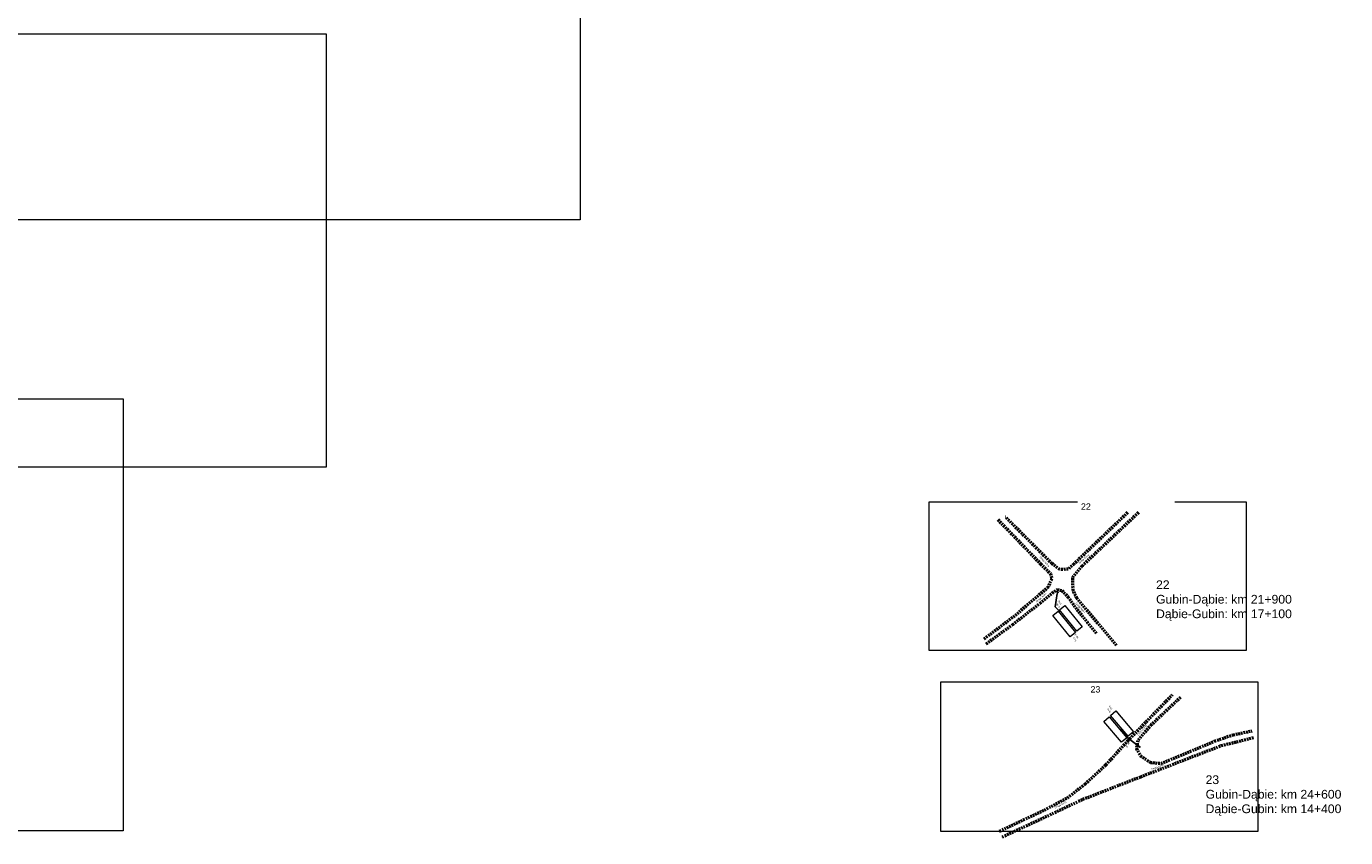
# Model space of a CAD drawing. Header units: millimetres. Extents: x -32728 to 16036, y -21222 to 1675.
# Tile 22 of 58: x 2210 to 2967, y -340 to 125. Entities that reach past the tile are written whole.
import ezdxf
from ezdxf import colors
from ezdxf.entities.mleader import LeaderData, LeaderLine
from ezdxf.math import Vec2, Vec3

# ---------------------------------------------------------------- set-up
doc = ezdxf.new("R2010")
doc.units = ezdxf.units.MM
doc.header["$XCLIPFRAME"] = 2
doc.linetypes.add('2', pattern=[1.5, 1, -0.5])
doc.layers.add('0  podklady', color=250, linetype='Continuous', lineweight=5, plot=False)
doc.layers.add('0 pomoc', color=61, linetype='Continuous', lineweight=30, plot=False)
doc.layers.add('1 podklady', color=252, linetype='Continuous', lineweight=5)
doc.layers.add('10 znaki pionowe projektowane', color=1, linetype='Continuous', lineweight=15)
doc.layers.add('2 krawedz jezdni', color=7, linetype='2', lineweight=50, true_color=0x000000)
doc.layers.add('4 wymiary', color=7, linetype='Continuous', lineweight=15, true_color=0x000000)
doc.styles.add('plan', font='arial.ttf', dxfattribs={"height": 1})
doc.styles.get("Standard").update_dxf_attribs({"font": 'arial.ttf'})
picture_1 = doc.add_image_def('image4.png', size_in_pixel=(1897, 843))
picture_2 = doc.add_image_def('image5.png', size_in_pixel=(1897, 846))
picture_3 = doc.add_image_def('image46.png', size_in_pixel=(1889, 884))
picture_4 = doc.add_image_def('image47.png', size_in_pixel=(1889, 891))
picture_5 = doc.add_image_def('image93.png', size_in_pixel=(2967, 756))
picture_6 = doc.add_image_def('image94.png', size_in_pixel=(2967, 756))
picture_7 = doc.add_image_def('image95.png', size_in_pixel=(2967, 756))
picture_8 = doc.add_image_def('image96.png', size_in_pixel=(2967, 756))
picture_9 = doc.add_image_def('image117.png', size_in_pixel=(1879, 842))

# ---------------------------------------------------------------- blocks, each defined once
blk = doc.blocks.new('Słupek')
h = blk.add_hatch(color=256)
h.paths.add_polyline_path([(-50, -5), (0, -5), (50, -5), (50, -10), (-50, -10)])
h.paths.add_polyline_path([(5, 0, 1), (-5, 0, 1)])
at = {"color": 7}
blk.add_lwpolyline([(-50, -5), (50, -5), (50, -10), (-50, -10)], close=True, dxfattribs=at)
blk.add_circle((0, 0), 5, dxfattribs=at)
blk = doc.blocks.new('P_Opis_Pionowe')
at = {"flags": 1}
for tag, p in [('Wielkość', (0, -1.2)), ('Aktywny', (0, -3.6)), ('Odblaskowość', (0, -2.4)), ('Ilość', (0, -4.8)), ('Dodatkowe', (0, -6)), ('Kilometraż', (0, -7.2)), ('NrDrogi', (0, -8.4))]:
    blk.add_attdef(tag, p, '', height=1, dxfattribs=at)
for tag, p in [('Symbol', (0, 0)), ('Stan', (5, 0))]:
    blk.add_attdef(tag, p, '', height=1)

msp = doc.modelspace()

# ---------------------------------------------------------------- linework, layer by layer
at = {"layer": '2 krawedz jezdni'}
for points in [[(2767.242, -158.011), (2791.748, -183.375), (2797.449, -189.019), (2798.126, -192.066), (2796.094, -196.751), (2776.799, -213.297), (2759.189, -226.571)], [(2760.634, -229.19), (2775.805, -218.173), (2791.428, -205.982), (2798.528, -200.09), (2801.35, -198.058), (2803.946, -198.679), (2807.445, -202.291), (2812.581, -209.572), (2823.813, -223.23)], [(2871.923, -259.922), (2855.161, -275.746), (2847.424, -284.655), (2846.721, -289.227), (2848.948, -293.447), (2854.692, -297.198), (2860.787, -297.784), (2874.619, -292.157), (2891.499, -285.007), (2902.166, -281.373), (2912.951, -279.146)], [(2913.771, -283.131), (2894.664, -287.937), (2848.948, -305.638), (2815.54, -318.649), (2789.635, -330.84), (2769.121, -340.335)]]:
    msp.add_lwpolyline(points, dxfattribs=at)

# ---------------------------------------------------------------- block references
at = {"layer": '10 znaki pionowe projektowane'}
ref = msp.add_blockref('P_Opis_Pionowe', (2803.104, -207.988), dxfattribs=dict(at, rotation=130.7048802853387))
ref.add_attrib('Symbol', 'R-4c', (2803.104, -207.988), dxfattribs={"layer": '0', "height": 1, "rotation": 6610.70488})
ref.add_attrib('Stan', 'Proj.', (2803.939, -206.219), dxfattribs={"layer": '0', "height": 1, "rotation": 6610.70488})
for p, xscale, yscale, zscale, rotation in [((2801.382, -199.544), 0.01217587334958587, 0.01217587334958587, 0.01217587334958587, 317.442588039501), ((2801.389, -199.544), 0.01217587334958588, 0.01217587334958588, 0.01217587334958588, 137.8937265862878), ((2848.381, -288.134), 0.01217587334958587, 0.01217587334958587, 0.01217587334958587, 317.442588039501), ((2848.388, -288.134), 0.01217587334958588, 0.01217587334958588, 0.01217587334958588, 137.8937265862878)]:
    msp.add_blockref('Słupek', p, dxfattribs=dict(at, xscale=xscale, yscale=yscale, zscale=zscale, rotation=rotation))
ref = msp.add_blockref('P_Opis_Pionowe', (2811.039, -224.14), dxfattribs=dict(at, rotation=310.7048802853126))
ref.add_attrib('Symbol', 'R-4c', (2811.039, -224.14), dxfattribs={"layer": '0', "height": 1, "rotation": 7150.70488})
ref.add_attrib('Stan', 'Proj.', (2810.203, -225.909), dxfattribs={"layer": '0', "height": 1, "rotation": 7150.70488})
ref = msp.add_blockref('P_Opis_Pionowe', (2832.183, -268.243), dxfattribs=dict(at, rotation=130.3581850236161))
ref.add_attrib('Symbol', 'R-4c', (2832.183, -268.243), dxfattribs={"layer": '0', "height": 1, "rotation": 8050.358185})
ref.add_attrib('Stan', 'Proj.', (2833.03, -266.479), dxfattribs={"layer": '0', "height": 1, "rotation": 8050.358185})
ref = msp.add_blockref('P_Opis_Pionowe', (2840.508, -285.132), dxfattribs=dict(at, rotation=310.3581850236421))
ref.add_attrib('Symbol', 'R-4c', (2840.508, -285.132), dxfattribs={"layer": '0', "height": 1, "rotation": 7870.358185})
ref.add_attrib('Stan', 'Proj.', (2839.662, -286.895), dxfattribs={"layer": '0', "height": 1, "rotation": 7870.358185})

# ---------------------------------------------------------------- texts
at = {"layer": '0 pomoc', "color": 1, "char_height": 5, "width": 94.7938, "attachment_point": 1}
for s, insert in [('22\\PGubin-Dąbie: km 21+900\\PDąbie-Gubin: km 17+100', (2857.949, -192.85)), ('23\\PGubin-Dąbie: km 24+600\\PDąbie-Gubin: km 14+400', (2886.347, -304.635))]:
    msp.add_mtext(s, dxfattribs=dict(at, insert=insert))
at = {"layer": '4 wymiary', "char_height": 1, "width": 16.73043, "attachment_point": 1, "style": 'plan'}
for insert, rotation in [((2791.885, -178.972), 312.135481), ((2813.403, -182.782), 42.616947), ((2788.932, -204.956), 42.616947), ((2812.452, -205.397), 312.135481), ((2847.116, -281.255), 49.442274), ((2854.967, -300.843), 22.158565), ((2799.568, -322.72), 26.100535)]:
    msp.add_mtext('Droga leśna', dxfattribs=dict(at, insert=insert, rotation=rotation))

# ---------------------------------------------------------------- pictures from other files: only their frames are drawn
at = {"layer": '0  podklady'}
image = msp.add_image(picture_3, insert=(2727.808, -232.972), size_in_units=(181.752, 85.055), rotation=0, dxfattribs=at)
image.dxf.flags = 7
image = msp.add_image(picture_4, insert=(2734.629, -336.796), size_in_units=(181.752, 85.728), rotation=0, dxfattribs=at)
image.dxf.flags = 7
at = {"layer": '1 podklady'}
image = msp.add_image(picture_9, insert=(1975.909, 13.789), size_in_units=(551.916, 247.319), rotation=0, dxfattribs=at)
image.dxf.flags = 7
image = msp.add_image(picture_2, insert=(1825.047, -128.046), size_in_units=(557.203, 248.494), dxfattribs=at)
image.set_boundary_path([(-0.5, -0.5), (1896.5, 845.5)])
image = msp.add_image(picture_1, insert=(1708.657, -336.448), size_in_units=(557.203, 247.613), dxfattribs=at)
image.set_boundary_path([(-0.5, -0.5), (1896.5, 842.5)])
at = {"layer": '10 znaki pionowe projektowane'}
image = msp.add_image(picture_5, insert=(2798.827, -213.05), size_in_units=(15.698, 4), rotation=-50.990595, dxfattribs=at)
image.dxf.flags = 7
image = msp.add_image(picture_6, insert=(2815.613, -219.477), size_in_units=(15.698, 4), rotation=129.009405, dxfattribs=at)
image.dxf.flags = 7
image = msp.add_image(picture_7, insert=(2828, -273.739), size_in_units=(15.698, 4), rotation=-49.644082, dxfattribs=at)
image.dxf.flags = 7
image = msp.add_image(picture_8, insert=(2844.988, -279.635), size_in_units=(15.698, 4), rotation=130.355918, dxfattribs=at)
image.dxf.flags = 7

# ---------------------------------------------------------------- leaders
ml = msp.add_multileader_mtext('Standard', dxfattribs=at)
ml.set_content('', color=256)
ml.set_leader_properties()
ml.build(insert=Vec2(0, 0))
ml.multileader.update_dxf_attribs({"has_dogleg": 0, "arrow_head_size": 0.8})
ctx = ml.context
ctx.base_point, ctx.char_height, ctx.arrow_head_size, ctx.landing_gap_size, ctx.plane_origin, ctx.plane_x_axis, ctx.plane_y_axis = Vec3(2803.713, -210.764), 0.8, 0.8, 0.4, Vec3(2914.505, -84.969), Vec3(-0.9704642, -0.2412452), Vec3(0.2412452, -0.9704642)
ctx.text_align_type = 2
notes = []
notes.append((ctx, [(0, (1, 1, 0), (2801.384, -211.343), (0.9704642, 0.2412452), 1.6, [(0, [(2801.375, -199.526), (2800.206, -208.079)], 256, [])])]))
ctx.mtext.insert, ctx.mtext.text_direction, ctx.mtext.rotation, ctx.mtext.alignment, ctx.mtext.flow_direction = Vec3(2803.422, -211.249), Vec3(-0.9704642, -0.2412452), 3.3852414, 3, 5
ml = msp.add_multileader_mtext('Standard', dxfattribs=at)
ml.set_content('', color=256)
ml.set_leader_properties()
ml.build(insert=Vec2(0, 0))
ml.multileader.update_dxf_attribs({"has_dogleg": 0, "arrow_head_size": 0.8})
ctx = ml.context
ctx.base_point, ctx.char_height, ctx.arrow_head_size, ctx.landing_gap_size, ctx.plane_origin, ctx.plane_x_axis, ctx.plane_y_axis = Vec3(2837.603, -277.95), 0.8, 0.8, 0.4, Vec3(2962.253, -174.175), Vec3(-0.9704642, -0.2412452), Vec3(0.2412452, -0.9704642)
notes.append((ctx, [(0, (1, 1, 0), (2839.155, -277.564), (-0.9704642, -0.2412452), 1.6, [(0, [(2848.387, -288.104), (2841.966, -283.311)], 256, [])])]))
ctx.mtext.insert, ctx.mtext.text_direction, ctx.mtext.rotation, ctx.mtext.flow_direction = Vec3(2837.311, -278.435), Vec3(-0.9704642, -0.2412452), 3.3852414, 5
for ctx, leaders in notes:
    for number, flags, end, landing, length, lines in leaders:
        leader = LeaderData()
        leader.index, (leader.has_last_leader_line, leader.has_dogleg_vector, leader.attachment_direction) = number, flags
        leader.last_leader_point, leader.dogleg_vector, leader.dogleg_length = Vec3(end), Vec3(landing), length
        for number, points, colour, breaks in lines:
            line = LeaderLine()
            line.index, line.vertices, line.color, line.breaks = number, Vec3.list(points), colors.encode_raw_color(colour), breaks
            leader.lines.append(line)
        ctx.leaders.append(leader)

# ---------------------------------------------------------------- next in the draw order: texts
at = {"layer": '0  podklady', "color": 1, "char_height": 3.636, "width": 51.91881, "attachment_point": 1, "bg_fill": 2}
for s, insert in [('22', (2814.898, -148.714)), ('23', (2820.362, -253.507))]:
    msp.add_mtext(s, dxfattribs=dict(at, insert=insert))

# ---------------------------------------------------------------- next in the draw order: linework, layer by layer
at = {"layer": '2 krawedz jezdni'}
for points in [[(2841.585, -154.037), (2810.814, -183.488), (2807.54, -186.479), (2802.743, -186.592), (2798.284, -183.205), (2771.667, -156.566)], [(2835.369, -230.163), (2812.541, -203.061), (2810.396, -198.659), (2810.17, -190.983), (2815.701, -184.436), (2848.357, -153.496)], [(2768.3, -336.584), (2793.972, -324.51), (2807.218, -317.477), (2817.416, -309.506), (2829.255, -298.604), (2841.915, -284.655), (2867.469, -258.28)]]:
    msp.add_lwpolyline(points, dxfattribs=at)

doc.saveas('drawing.dxf')
